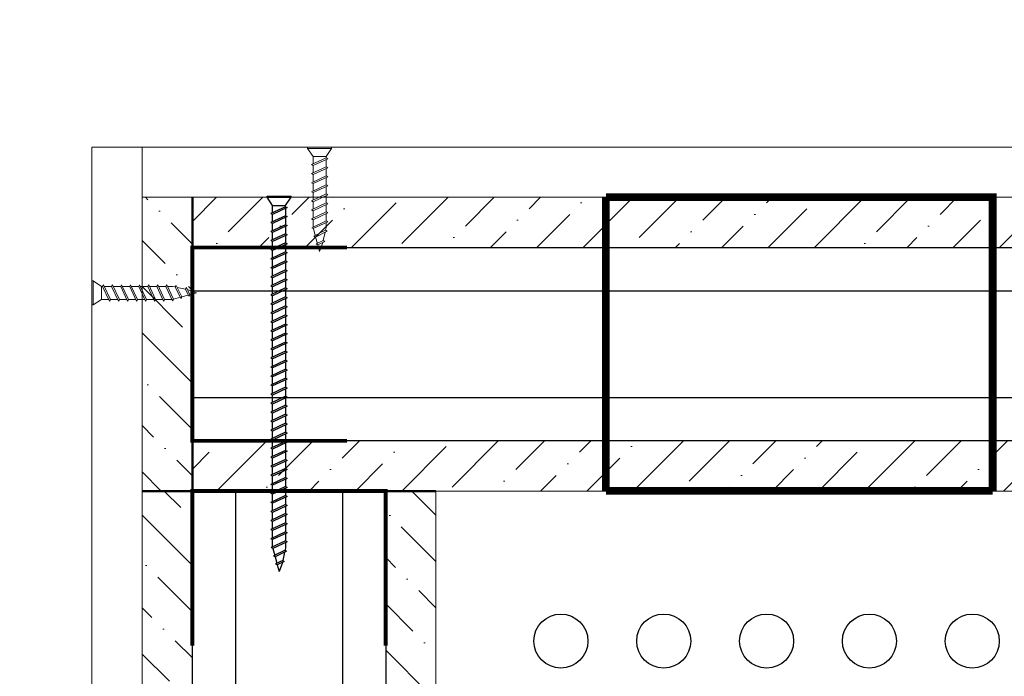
# Model space of a CAD drawing. Header units: millimetres. Extents: x 2030 to 80923, y 1212 to 50318.
# Tile 19 of 25: x 63306 to 68148, y 41172 to 44400. Entities that reach past the tile are written whole.
import ezdxf

# ---------------------------------------------------------------- set-up
doc = ezdxf.new("R2010")
doc.units = ezdxf.units.MM
doc.linetypes.add('HIDDEN2', pattern=[4.7625, 3.175, -1.5875])
doc.layers.add('01_Техстронг Плита', color=32, linetype='Continuous', lineweight=9)
doc.layers.add('Анкеры и саморезы', color=7, linetype='Continuous', lineweight=9, true_color=0x000000)
doc.layers.add('траверса', color=7, linetype='Continuous', lineweight=9, true_color=0x000000)
doc.layers.add('профиль', color=7, linetype='Continuous', true_color=0x000000)

# ---------------------------------------------------------------- blocks, each defined once
blk = doc.blocks.new('Саморез 4.2Х90')
at = {"color": 7}
for p, q in [((-8.6, 245.3), (-0.1, 268.8)), ((4.6, 251.4), (-0.1, 268.8)), ((-19.6, 216.2), (10.1, 231.2)), ((-14.3, 218.9), (-9.5, 240.6)), ((-13.7, 243), (4.6, 251.4)), ((-9.5, 240.6), (-13.7, 243)), ((-9.5, 240.6), (8.8, 249)), ((4.6, 251.4), (8.8, 249)), ((10.1, 231.2), (5.6, 247.6)), ((10.1, 231.2), (14.3, 228.8)), ((-21.1, 192), (16.1, 209.5)), ((-15.5, 213.8), (-19.6, 216.2)), ((-17, 207), (-15.5, 213.8)), ((-17, 189.6), (20.3, 207.1)), ((-15.5, 213.8), (14.3, 228.8)), ((16, 209.4), (11.2, 227.3)), ((16.1, 209.5), (20.3, 207.1)), ((-17, 189.6), (-21.1, 192)), ((-21.1, 168.7), (16.7, 186.5)), ((-17, 166.3), (20.9, 184.1)), ((16.7, 186.5), (20.9, 184.1)), ((-17, 166.3), (-21.1, 168.7)), ((-21.1, 145.4), (16.7, 163.2)), ((-17, 143), (20.9, 160.8)), ((16.7, 163.2), (20.9, 160.8)), ((-17, 143), (-21.1, 145.4)), ((-21.1, 122), (16.7, 139.8)), ((-17, 119.6), (20.9, 137.4)), ((16.7, 139.8), (20.9, 137.4)), ((-17, 119.6), (-21.1, 122)), ((-21.1, 98.7), (16.7, 116.5)), ((-17, 96.3), (20.9, 114.1)), ((16.7, 116.5), (20.9, 114.1)), ((-17, 96.3), (-21.1, 98.7)), ((-21.1, 75.4), (16.7, 93.2)), ((-17, 73), (20.9, 90.8)), ((16.7, 93.2), (20.9, 90.8)), ((-17, 73), (-21.1, 75.4)), ((-21.1, 52), (16.7, 69.8)), ((-17, 49.6), (-21.1, 52)), ((-17, 49.6), (20.9, 67.4)), ((16.7, 69.8), (20.9, 67.4)), ((-21.1, 28.7), (16.7, 46.5)), ((-17, 26.3), (-21.1, 28.7)), ((-17, 26.3), (20.9, 44.1)), ((16.7, 46.5), (20.9, 44.1)), ((-17, 23), (-31.1, 2)), ((30.8, 2), (-31.1, 2)), ((-31.1, 2), (-31.1, -1.2)), ((16.7, 23), (-17, 23)), ((16.7, 23), (30.8, 2)), ((30.8, 2), (30.8, -1.2)), ((30.8, -1.2), (-31.1, -1.2))]:
    blk.add_line(p, q, dxfattribs=at)
for points in [[(-17, 194), (-17, 207)], [(16.7, 205.4), (16.7, 186.5)], [(-17, 170.7), (-17, 189.6)], [(16.7, 182.1), (16.7, 163.2)], [(-17, 147.3), (-17, 166.3)], [(16.7, 158.8), (16.7, 139.8)], [(-17, 124), (-17, 143)], [(16.7, 135.5), (16.7, 116.5)], [(-17, 100.7), (-17, 119.6)], [(16.7, 112.1), (16.7, 93.2)], [(-17, 77.3), (-17, 96.3)], [(16.7, 88.8), (16.7, 69.8)], [(-17, 54), (-17, 73)], [(16.7, 65.5), (16.7, 46.5)], [(-17, 30.7), (-17, 49.6)], [(16.7, 42.1), (16.7, 23.2)], [(16.7, 42.1), (16.7, 23.2)]]:
    blk.add_lwpolyline(points, dxfattribs=at)
blk.add_lwpolyline([(-17, 26.3), (-17, 23)])

msp = doc.modelspace()

# ---------------------------------------------------------------- hatches: boundary and pattern name
at = {"layer": '01_Техстронг Плита', "ltscale": 4}
h = msp.add_hatch(dxfattribs=at)
h.set_pattern_fill('ANSI36', color=32, scale=50.701569, angle=-90, style=0)
h.set_pattern_definition([(315, (-276951.23, 236652.99), (313.02774, -85.3712), [402.44371, -80.48874, 0, -80.48874])])
h.paths.add_polyline_path([(64154.861, 42083.008), (63908.078, 42083.008), (63908.078, 43527.316), (64154.861, 43527.316)])
h = msp.add_hatch(dxfattribs=at)
h.set_pattern_fill('ANSI36', color=32, scale=50.701569, angle=-180, style=0)
h.set_pattern_definition([(225, (266490.51, 384386.62), (-85.3712, -313.02774), [402.44371, -80.48874, 0, -80.48874])])
h.paths.add_polyline_path([(64154.861, 43280.533), (64154.861, 43527.316), (70355.113, 43527.316), (70355.113, 43280.533)])
h = msp.add_hatch(dxfattribs=at)
h.set_pattern_fill('ANSI36', color=32, scale=50.701569, angle=-180, style=0)
h.set_pattern_definition([(225, (266737.3, 383188.9), (-85.3712, -313.02774), [402.44371, -80.48874, 0, -80.48874])])
h.paths.add_polyline_path([(64154.886, 42082.814), (64154.886, 42329.597), (70355.113, 42329.597), (70355.113, 42082.814)])
h = msp.add_hatch(dxfattribs=at)
h.set_pattern_fill('ANSI36', color=32, scale=50.701569, angle=-270, style=0)
h.set_pattern_definition([(135, (405014.17, -160499.4), (-313.02774, 85.3712), [402.44371, -80.48874, 0, -80.48874])])
h.paths.add_polyline_path([(63908.078, 42083.008), (64154.861, 42083.008), (64154.861, 39934.16), (63908.078, 39934.16)])
h = msp.add_hatch(dxfattribs=at)
h.set_pattern_fill('ANSI36', color=32, scale=50.701569, angle=-270, style=0)
h.set_pattern_definition([(135, (406211.89, -160252.62), (-313.02774, 85.3712), [402.44371, -80.48874, 0, -80.48874])])
h.paths.add_polyline_path([(65105.797, 42083.033), (65352.58, 42083.033), (65352.58, 39934.16), (65105.797, 39934.16)])

# ---------------------------------------------------------------- linework, layer by layer
at = {"color": 7}
for p, q in [((64522.613, 43533.402), (64640.355, 43533.402)), ((64522.613, 43527.316), (64522.613, 43533.402)), ((64640.355, 43527.316), (64640.355, 43533.402)), ((64522.613, 43527.316), (64640.355, 43527.316)), ((64549.469, 43487.377), (64522.613, 43527.316)), ((64549.469, 43487.377), (64613.499, 43487.377)), ((64613.499, 43487.377), (64640.355, 43527.316)), ((64613.499, 43481.064), (64541.545, 43447.207)), ((64549.469, 43442.632), (64541.545, 43447.207)), ((64613.499, 43436.687), (64541.545, 43402.83)), ((64621.423, 43476.489), (64549.469, 43442.632)), ((64613.499, 43481.064), (64621.423, 43476.489)), ((64613.499, 43436.687), (64621.423, 43432.112)), ((64549.469, 43398.255), (64541.545, 43402.83)), ((64613.499, 43392.31), (64541.545, 43358.453)), ((64621.423, 43432.112), (64549.469, 43398.255)), ((64613.499, 43392.31), (64621.423, 43387.735)), ((64549.469, 43353.878), (64541.545, 43358.453)), ((64613.499, 43347.933), (64541.545, 43314.076)), ((64621.423, 43387.735), (64549.469, 43353.878)), ((64621.423, 43343.358), (64549.469, 43309.501)), ((64613.499, 43347.933), (64621.423, 43343.358)), ((64549.469, 43309.501), (64541.545, 43314.076)), ((64613.499, 43303.556), (64541.545, 43269.699)), ((64621.423, 43298.981), (64549.469, 43265.124)), ((64613.499, 43303.556), (64621.423, 43298.981)), ((64549.469, 43265.124), (64541.545, 43269.699)), ((64613.499, 43259.179), (64541.545, 43225.322)), ((64621.423, 43254.604), (64549.469, 43220.747)), ((64613.499, 43259.179), (64621.423, 43254.604)), ((64549.469, 43220.747), (64541.545, 43225.322)), ((64613.499, 43214.802), (64541.545, 43180.945)), ((64621.423, 43210.227), (64549.469, 43176.37)), ((64613.499, 43214.802), (64621.423, 43210.227)), ((64549.469, 43176.37), (64541.545, 43180.945)), ((64613.499, 43170.425), (64541.545, 43136.568)), ((64621.423, 43165.85), (64549.469, 43131.993)), ((64613.499, 43170.425), (64621.423, 43165.85)), ((64549.469, 43131.993), (64541.545, 43136.568)), ((64613.499, 43126.048), (64541.545, 43092.191)), ((64621.423, 43121.473), (64549.469, 43087.616)), ((64613.499, 43126.048), (64621.423, 43121.473)), ((64549.469, 43087.616), (64541.545, 43092.191)), ((64613.499, 43081.671), (64541.545, 43047.814)), ((64621.423, 43077.096), (64549.469, 43043.239)), ((64613.499, 43081.671), (64621.423, 43077.096)), ((64549.469, 43043.239), (64541.545, 43047.814)), ((64613.499, 43037.294), (64541.545, 43003.437)), ((64549.469, 42998.862), (64541.545, 43003.437)), ((64621.423, 43032.719), (64549.469, 42998.862)), ((64613.499, 43037.294), (64621.423, 43032.719)), ((64613.499, 42992.917), (64541.545, 42959.06)), ((64549.469, 42954.485), (64541.545, 42959.06)), ((64621.423, 42988.342), (64549.469, 42954.485)), ((64613.499, 42992.917), (64621.423, 42988.342)), ((64613.499, 42948.54), (64541.545, 42914.683)), ((64549.469, 42910.108), (64541.545, 42914.683)), ((64613.499, 42904.163), (64541.545, 42870.306)), ((64621.423, 42943.965), (64549.469, 42910.108)), ((64613.499, 42948.54), (64621.423, 42943.965)), ((64613.499, 42904.163), (64621.423, 42899.588)), ((64549.469, 42865.731), (64541.545, 42870.306)), ((64613.499, 42859.786), (64541.545, 42825.929)), ((64621.423, 42899.588), (64549.469, 42865.731)), ((64613.499, 42859.786), (64621.423, 42855.211)), ((64549.469, 42821.354), (64541.545, 42825.929)), ((64613.499, 42815.409), (64541.545, 42781.552)), ((64621.423, 42855.211), (64549.469, 42821.354)), ((64621.423, 42810.834), (64549.469, 42776.977)), ((64613.499, 42815.409), (64621.423, 42810.834)), ((64549.469, 42776.977), (64541.545, 42781.552)), ((64613.499, 42771.032), (64541.545, 42737.175)), ((64621.423, 42766.457), (64549.469, 42732.6)), ((64613.499, 42771.032), (64621.423, 42766.457)), ((64549.469, 42732.6), (64541.545, 42737.175)), ((64613.499, 42726.655), (64541.545, 42692.799)), ((64621.423, 42722.08), (64549.469, 42688.223)), ((64613.499, 42726.655), (64621.423, 42722.08)), ((64549.469, 42688.223), (64541.545, 42692.799)), ((64613.499, 42682.278), (64541.545, 42648.422)), ((64621.423, 42677.703), (64549.469, 42643.846)), ((64613.499, 42682.278), (64621.423, 42677.703)), ((64549.469, 42643.846), (64541.545, 42648.422)), ((64613.499, 42637.901), (64541.545, 42604.045)), ((64621.423, 42633.326), (64549.469, 42599.469)), ((64613.499, 42637.901), (64621.423, 42633.326)), ((64549.469, 42599.469), (64541.545, 42604.045)), ((64613.499, 42593.524), (64541.545, 42559.668)), ((64621.423, 42588.949), (64549.469, 42555.092)), ((64613.499, 42593.524), (64621.423, 42588.949)), ((64549.469, 42555.092), (64541.545, 42559.668)), ((64613.499, 42549.147), (64541.545, 42515.291)), ((64621.423, 42544.572), (64549.469, 42510.715)), ((64613.499, 42549.147), (64621.423, 42544.572)), ((64549.469, 42510.715), (64541.545, 42515.291)), ((64613.499, 42504.77), (64541.545, 42470.914)), ((64549.469, 42466.338), (64541.545, 42470.914)), ((64621.423, 42500.195), (64549.469, 42466.338)), ((64613.499, 42504.77), (64621.423, 42500.195)), ((64613.499, 42460.393), (64541.545, 42426.537)), ((64549.469, 42421.961), (64541.545, 42426.537)), ((64621.423, 42455.818), (64549.469, 42421.961)), ((64613.499, 42460.393), (64621.423, 42455.818)), ((64613.499, 42416.016), (64541.545, 42382.16)), ((64549.469, 42377.584), (64541.545, 42382.16)), ((64613.499, 42371.639), (64541.545, 42337.783)), ((64621.423, 42411.441), (64549.469, 42377.584)), ((64613.499, 42416.016), (64621.423, 42411.441)), ((64613.499, 42371.639), (64621.423, 42367.064)), ((64549.469, 42333.207), (64541.545, 42337.783)), ((64613.499, 42327.262), (64541.545, 42293.406)), ((64621.423, 42367.064), (64549.469, 42333.207)), ((64621.423, 42322.687), (64549.469, 42288.83)), ((64613.499, 42327.262), (64621.423, 42322.687)), ((64549.469, 42288.83), (64541.545, 42293.406)), ((64613.499, 42282.885), (64541.545, 42249.029)), ((64621.423, 42278.31), (64549.469, 42244.453)), ((64613.499, 42282.885), (64621.423, 42278.31)), ((64549.469, 42244.453), (64541.545, 42249.029)), ((64613.499, 42238.508), (64541.545, 42204.652)), ((64621.423, 42233.933), (64549.469, 42200.076)), ((64613.499, 42238.508), (64621.423, 42233.933)), ((64549.469, 42200.076), (64541.545, 42204.652)), ((64613.499, 42194.131), (64541.545, 42160.275)), ((64621.423, 42189.556), (64549.469, 42155.699)), ((64613.499, 42194.131), (64621.423, 42189.556)), ((64549.469, 42155.699), (64541.545, 42160.275)), ((64613.499, 42149.754), (64541.545, 42115.898)), ((64621.423, 42145.179), (64549.469, 42111.322)), ((64613.499, 42149.754), (64621.423, 42145.179)), ((64549.469, 42111.322), (64541.545, 42115.898)), ((64613.499, 42105.377), (64541.545, 42071.521)), ((64621.423, 42100.802), (64549.469, 42066.945)), ((64613.499, 42105.377), (64621.423, 42100.802)), ((64549.469, 42066.945), (64541.545, 42071.521)), ((64613.499, 42061), (64541.545, 42027.144)), ((64621.423, 42056.425), (64549.469, 42022.568)), ((64613.499, 42061), (64621.423, 42056.425)), ((64549.469, 42022.568), (64541.545, 42027.144)), ((64613.499, 42016.623), (64541.545, 41982.767)), ((64621.423, 42012.048), (64549.469, 41978.191)), ((64613.499, 42016.623), (64621.423, 42012.048)), ((64549.469, 41978.191), (64541.545, 41982.767)), ((64613.499, 41972.246), (64541.545, 41938.39)), ((64549.469, 41933.814), (64541.545, 41938.39)), ((64621.423, 41967.671), (64549.469, 41933.814)), ((64613.499, 41972.246), (64621.423, 41967.671)), ((64613.499, 41927.04), (64541.545, 41893.184)), ((64549.469, 41888.609), (64541.545, 41893.184)), ((64621.423, 41922.465), (64549.469, 41888.609)), ((64613.499, 41927.04), (64621.423, 41922.465)), ((64613.499, 41882.663), (64541.545, 41848.807)), ((64549.469, 41844.232), (64541.545, 41848.807)), ((64621.423, 41878.088), (64549.469, 41844.232)), ((64613.499, 41882.663), (64621.423, 41878.088)), ((64613.499, 41838.286), (64542.617, 41805.049)), ((64550.542, 41800.474), (64542.617, 41805.049)), ((64621.423, 41833.711), (64550.542, 41800.474)), ((64550.759, 41800.576), (64559.982, 41766.71)), ((64610.6, 41792.236), (64554.11, 41763.748)), ((64613.499, 41805.312), (64610.6, 41792.236)), ((64610.6, 41792.236), (64618.524, 41787.66)), ((64613.499, 41838.286), (64621.423, 41833.711)), ((64562.035, 41759.173), (64554.11, 41763.748)), ((64618.524, 41787.66), (64562.035, 41759.173)), ((64562.035, 41759.173), (64570.496, 41728.103)), ((64608.46, 41782.585), (64599.318, 41741.345)), ((64599.318, 41741.345), (64564.561, 41725.375)), ((64572.485, 41720.8), (64564.561, 41725.375)), ((64607.242, 41736.77), (64572.485, 41720.8)), ((64572.485, 41720.8), (64581.484, 41687.758)), ((64597.512, 41732.299), (64581.484, 41687.758)), ((64599.318, 41741.345), (64607.242, 41736.77))]:
    msp.add_line(p, q, dxfattribs=at)
at = {"color": 1, "lineweight": 50}
for points in [[(64154.861, 43280.533), (64154.861, 43527.316)], [(64154.861, 42083.156), (64154.886, 42329.597)]]:
    msp.add_lwpolyline(points, dxfattribs=at)
at = {"color": 7}
for points in [[(64549.469, 43450.936), (64549.469, 43487.009)], [(64549.469, 43450.936), (64549.469, 43487.009)], [(64549.469, 43406.559), (64549.469, 43442.632)], [(64613.499, 43472.76), (64613.499, 43436.687)], [(64549.469, 43362.182), (64549.469, 43398.255)], [(64613.499, 43428.383), (64613.499, 43392.31)], [(64549.469, 43317.805), (64549.469, 43353.878)], [(64613.499, 43384.006), (64613.499, 43347.933)], [(64613.499, 43339.629), (64613.499, 43303.556)], [(64549.469, 43273.428), (64549.469, 43309.501)], [(64613.499, 43295.252), (64613.499, 43259.179)], [(64549.469, 43229.051), (64549.469, 43265.124)], [(64613.499, 43250.875), (64613.499, 43214.802)], [(64549.469, 43184.674), (64549.469, 43220.747)], [(64613.499, 43206.498), (64613.499, 43170.425)], [(64549.469, 43140.297), (64549.469, 43176.37)], [(64613.499, 43162.121), (64613.499, 43126.048)], [(64549.469, 43095.92), (64549.469, 43131.993)], [(64613.499, 43117.744), (64613.499, 43081.671)], [(64549.469, 43051.543), (64549.469, 43087.616)], [(64613.499, 43073.367), (64613.499, 43037.294)], [(64549.469, 43007.166), (64549.469, 43043.239)], [(64613.499, 43028.99), (64613.499, 42992.917)], [(64549.469, 42962.789), (64549.469, 42998.862)], [(64549.469, 42918.412), (64549.469, 42954.485)], [(64613.499, 42984.613), (64613.499, 42948.54)], [(64549.469, 42874.035), (64549.469, 42910.108)], [(64613.499, 42940.236), (64613.499, 42904.163)], [(64549.469, 42829.658), (64549.469, 42865.731)], [(64613.499, 42895.859), (64613.499, 42859.786)], [(64549.469, 42785.281), (64549.469, 42821.354)], [(64613.499, 42851.482), (64613.499, 42815.409)], [(64613.499, 42807.105), (64613.499, 42771.032)], [(64549.469, 42740.904), (64549.469, 42776.977)], [(64613.499, 42762.728), (64613.499, 42726.655)], [(64549.469, 42696.527), (64549.469, 42732.6)], [(64613.499, 42718.351), (64613.499, 42682.278)], [(64549.469, 42652.15), (64549.469, 42688.223)], [(64613.499, 42673.974), (64613.499, 42637.901)], [(64549.469, 42607.773), (64549.469, 42643.846)], [(64613.499, 42629.597), (64613.499, 42593.524)], [(64549.469, 42563.396), (64549.469, 42599.469)], [(64613.499, 42585.22), (64613.499, 42549.147)], [(64549.469, 42519.019), (64549.469, 42555.092)], [(64613.499, 42540.843), (64613.499, 42504.77)], [(64549.469, 42474.642), (64549.469, 42510.715)], [(64613.499, 42496.466), (64613.499, 42460.393)], [(64549.469, 42430.265), (64549.469, 42466.338)], [(64549.469, 42385.888), (64549.469, 42421.961)], [(64613.499, 42452.089), (64613.499, 42416.016)], [(64549.469, 42341.511), (64549.469, 42377.584)], [(64613.499, 42407.712), (64613.499, 42371.639)], [(64549.469, 42297.134), (64549.469, 42333.207)], [(64613.499, 42363.335), (64613.499, 42327.262)], [(64549.469, 42252.757), (64549.469, 42288.83)], [(64613.499, 42318.958), (64613.499, 42282.885)], [(64613.499, 42274.581), (64613.499, 42238.508)], [(64549.469, 42208.38), (64549.469, 42244.453)], [(64613.499, 42230.204), (64613.499, 42194.131)], [(64549.469, 42164.003), (64549.469, 42200.076)], [(64613.499, 42185.827), (64613.499, 42149.754)], [(64549.469, 42119.626), (64549.469, 42155.699)], [(64613.499, 42141.45), (64613.499, 42105.377)], [(64549.469, 42075.249), (64549.469, 42111.322)], [(64613.499, 42097.073), (64613.499, 42061)], [(64549.469, 42030.872), (64549.469, 42066.945)], [(64613.499, 42052.696), (64613.499, 42016.623)], [(64549.469, 41986.495), (64549.469, 42022.568)], [(64613.499, 42008.319), (64613.499, 41972.246)], [(64549.469, 41942.118), (64549.469, 41978.191)], [(64613.499, 41963.942), (64613.499, 41927.869)], [(64549.469, 41897.741), (64549.469, 41933.814)], [(64549.469, 41852.536), (64549.469, 41888.609)], [(64613.499, 41918.736), (64613.499, 41882.663)], [(64549.469, 41808.262), (64549.469, 41844.232)], [(64613.499, 41874.359), (64613.499, 41838.286)], [(64613.499, 41829.995), (64613.499, 41805.312)]]:
    msp.add_lwpolyline(points, dxfattribs=at)
msp.add_lwpolyline([(64613.499, 43481.064), (64613.499, 43487.377)])
at = {"color": 7, "lineweight": 50, "const_width": 19.019}
for points in [[(64915.61, 42329.597), (64154.861, 42329.597), (64154.861, 43280.533), (64915.61, 43280.533)], [(65105.797, 41322.284), (65105.797, 42083.033), (64154.861, 42083.033), (64154.861, 41322.284)]]:
    msp.add_lwpolyline(points, dxfattribs=at)
at = {"color": 7, "lineweight": 50}
for points in [[(63908.078, 42083.008), (64154.886, 42082.814)], [(65105.797, 42082.814), (65352.58, 42082.814)]]:
    msp.add_lwpolyline(points, dxfattribs=at)
at = {"color": 253, "lineweight": 30, "ltscale": 5}
for centre in [(65967.323, 41345.285), (66473.165, 41345.285), (66979.007, 41345.285), (67484.849, 41345.285), (67990.691, 41345.285)]:
    msp.add_circle(centre, 132.844, dxfattribs=at)
at = {"layer": '01_Техстронг Плита', "color": 5, "ltscale": 4}
for points in [[(63908.078, 39686.577), (63661.295, 39686.577), (63661.295, 43773.218), (63908.078, 43773.218)], [(63908.078, 43527.316), (63908.078, 43774.099), (70601.897, 43774.099), (70601.897, 43527.316)]]:
    msp.add_lwpolyline(points, close=True, dxfattribs=at)
at = {"layer": '01_Техстронг Плита', "color": 32, "ltscale": 4}
for points in [[(64154.861, 42083.008), (63908.078, 42083.008), (63908.078, 43527.316), (64154.861, 43527.316)], [(64154.861, 43280.533), (64154.861, 43527.316), (70355.113, 43527.316), (70355.113, 43280.533)], [(64154.886, 42082.814), (64154.886, 42329.597), (70355.113, 42329.597), (70355.113, 42082.814)], [(63908.078, 42083.008), (64154.861, 42083.008), (64154.861, 39934.16), (63908.078, 39934.16)], [(65105.797, 42083.033), (65352.58, 42083.033), (65352.58, 39934.16), (65105.797, 39934.16)]]:
    msp.add_lwpolyline(points, close=True, dxfattribs=at)
at = {"layer": 'профиль', "color": 7, "ltscale": 4}
for points in [[(70355.113, 43280.533), (70355.113, 42329.597), (64154.738, 42329.597), (64154.886, 43280.533)], [(65105.797, 39934.16), (64154.861, 39934.16), (64154.861, 42083.156), (65105.797, 42083.008)]]:
    msp.add_lwpolyline(points, close=True, dxfattribs=at)
at = {"layer": 'профиль'}
for points in [[(64154.442, 43067.523), (70355.113, 43067.523)], [(64154.442, 42542.473), (70355.113, 42542.473)], [(64367.737, 42083.452), (64367.737, 39934.16)], [(64892.787, 42083.452), (64892.787, 39934.16)]]:
    msp.add_lwpolyline(points, dxfattribs=at)
at = {"layer": 'траверса', "color": 253, "linetype": 'HIDDEN2', "lineweight": 50, "ltscale": 30, "const_width": 38.037, "elevation": 38.037}
msp.add_lwpolyline([(66188.982, 43527.316), (66188.982, 42084.103)], dxfattribs=at)
at = {"layer": 'траверса', "color": 253, "linetype": 'HIDDEN2', "lineweight": 50, "ltscale": 30, "const_width": 38.037}
for points in [[(68090.854, 42084.103), (68090.854, 43527.316), (66188.982, 43527.316)], [(66188.982, 42084.103), (66188.982, 42084.103), (68090.854, 42084.103), (68090.854, 42084.103)]]:
    msp.add_lwpolyline(points, dxfattribs=at)

# ---------------------------------------------------------------- block references
at = {"layer": 'Анкеры и саморезы', "xscale": 1.901871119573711, "yscale": 1.901871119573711, "zscale": 1.901871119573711}
for p, rotation in [((64780.365, 43771.526), 180), ((63663.639, 43057.03), 270)]:
    msp.add_blockref('Саморез 4.2Х90', p, dxfattribs=dict(at, rotation=rotation))

doc.saveas('drawing.dxf')
